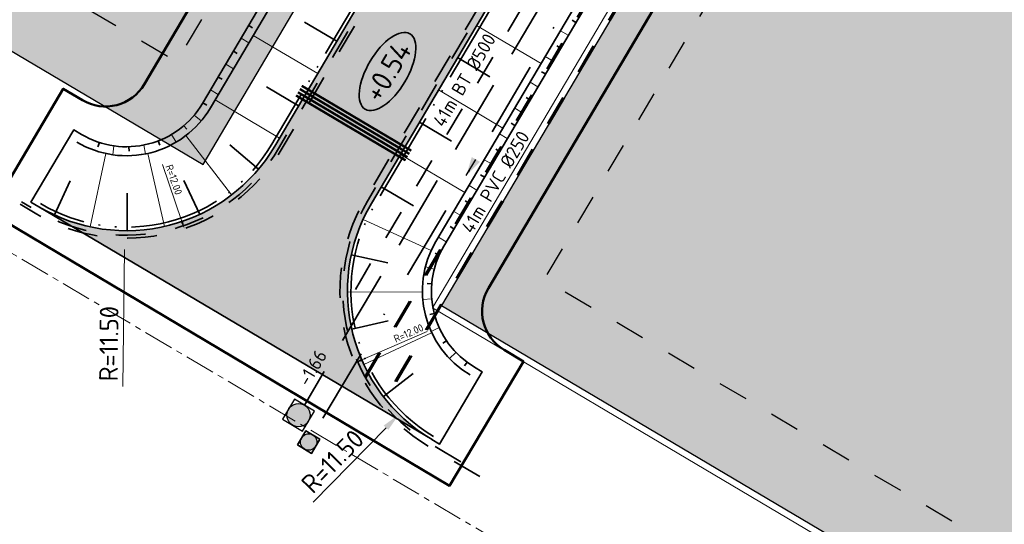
# Model space of a CAD drawing. Header units: metres. Extents: x 90704 to 91821, y 464826 to 465227.
# Tile 3 of 27: x 90793 to 90859, y 464878 to 464912. Entities that reach past the tile are written whole.
import ezdxf
from ezdxf import colors
from ezdxf.entities.mleader import LeaderData, LeaderLine
from ezdxf.enums import TextEntityAlignment as Align
from ezdxf.math import Vec2, Vec3

# ---------------------------------------------------------------- set-up
doc = ezdxf.new("R2010")
doc.units = ezdxf.units.M
for name, pattern in [('AM-AS', [16, 10, -2, 2, -2]), ('NLCS-HIDDEN', [4, 2, -2]), ('RI-DRAIN_PP80', [9, 6, -1, 0, -1, 0, -1]), ('RI-HWA', [7.4, 5, -2.4]), ('RI-VWA', [11, 5, -3, 0, -3]), ('XX-HIDDEN', [4, 2, -2])]:
    doc.linetypes.add(name, pattern=pattern)
for name, color, linetype, lineweight in [('B-WE-GW-BERM-G', 251, 'Continuous', 18), ('N-WE-GW-BERM-G', 90, 'Continuous', 35), ('N-WE-GW-TALUDARCERING-S', 90, 'Continuous', 25), ('N-WE-GW-TALUDARCERING_KORT-G', 90, 'Continuous', 35), ('N-WE-GW-TALUDARCERING_LANG-G', 90, 'Continuous', 18), ('N-WE-KG-WERKGRENS-G', 10, 'XX-WERKGRENS_CIRCEL', 50), ('N-WE-OG-TERREIN_UITGEEFBAAR-A', 7, 'Continuous', 25), ('N-WE-OG-TERREIN_UITGEEFBAAR-G', 7, 'Continuous', 25), ('N-WE-RI-HWA_RIOOLPUT_INSPECTIEPUT-S', 150, 'Continuous', 25), ('N-WE-RI-HWA_STROOMRICHTING-S', 150, 'Continuous', 25), ('N-WE-RI-HWA_TRANSPORTLEIDING-G', 150, 'RI-HWA', 35), ('N-WE-RI-VWA_RIOOLPUT_INSPECTIEPUT-S', 20, 'Continuous', 25), ('N-WE-RI-VWA_STROOMRICHTING-S', 20, 'Continuous', 25), ('N-WE-RI-VWA_TRANSPORTLEIDING-G', 20, 'RI-VWA', 35), ('N-WE-VH-HOOGTELABEL-S', 7, 'Continuous', 25), ('N-WE-VH-M-500', 7, 'Continuous', 18), ('N-WE-VH-VERHARDING_FUNDERING-G', 7, 'Continuous', 35), ('N-WE-VH-VERHARDING_FUNDERING_GRANULAAT-A', 252, 'Continuous', 18), ('T-WE-RI-T25', 7, 'Continuous', 25), ('X-XX-AL-REFERENTIE-G', 7, 'Continuous', 18)]:
    doc.layers.add(name, color=color, linetype=linetype, lineweight=lineweight)
doc.layers.add('N-WE-AM-AS_WEG-G', color=21, linetype='AM-AS', lineweight=18, plot=False)
for name, color, linetype, lineweight, true_color in [('N-WE-KL-ET_LS_OV_MANTELBUIS-G', 190, 'Continuous', 35, 0x7f00ff), ('N-WE-RI-DRAINAGE_DRAIN_PP_80-G', 7, 'RI-DRAIN_PP80', 35, 0xff9124), ('N-WE-VH-M-200', 7, 'Continuous', 18, 0x7dbf7d), ('N-WE-VH-VERHARDING-G', 7, 'XX-HIDDEN', 35, 0x7dbf7d)]:
    doc.layers.add(name, color=color, linetype=linetype, lineweight=lineweight, true_color=true_color)
doc.styles.add('NLCS-ISO', font='NLCS-ISO.ttf')
doc.styles.add('NLCS-ISO-M200-T25', font='NLCS-ISO.ttf', dxfattribs={"height": 0.5})
doc.styles.add('NLCS-ISO-M500-T25', font='NLCS-ISO.ttf', dxfattribs={"height": 1.25})
doc.linetypes.add('XX-WERKGRENS_CIRCEL', pattern='A,10,-2.5,[69,NLCS.SHX,S=1,R=0,X=0,Y=0],-2.5', length=15)
doc.dimstyles.new('NLCS-M200-T25-PIJL_L2_H1', dxfattribs={"dimscale": 0.2, "dimtxt": 2.5, "dimasz": 2.5, "dimexe": 2, "dimexo": 2, "dimgap": 0.7, "dimtad": 1, "dimzin": 0, "dimdsep": 46, "dimtxsty": 'NLCS-ISO-M200-T25', "dimcen": 0, "dimdle": 2, "dimclrd": 256, "dimclre": 256, "dimclrt": 256, "dimadec": 1, "dimazin": 0, "dimtfac": 1, "dimtdec": 3, "dimtofl": 0, "dimtmove": 0, "dimatfit": 3, "dimfxl": 2, "dimfxlon": 1, "dimtfillclr": 256, "dimtolj": 1, "dimtzin": 0, "dimlwd": -1, "dimlwe": -1, "dimarcsym": 0})
doc.dimstyles.new('NLCS-M500-T25-PIJL_L2_H1', dxfattribs={"dimscale": 0.5, "dimtxt": 2.5, "dimasz": 2.5, "dimexe": 2, "dimexo": 2, "dimgap": 0.7, "dimtad": 1, "dimzin": 0, "dimdsep": 46, "dimtxsty": 'NLCS-ISO-M500-T25', "dimcen": 0, "dimdle": 2, "dimclrd": 256, "dimclre": 256, "dimclrt": 256, "dimadec": 1, "dimazin": 0, "dimtfac": 1, "dimtdec": 3, "dimtofl": 0, "dimtmove": 0, "dimatfit": 3, "dimfxl": 2, "dimfxlon": 1, "dimtfillclr": 256, "dimtolj": 1, "dimtzin": 0, "dimlwd": -1, "dimlwe": -1, "dimarcsym": 0})

# ---------------------------------------------------------------- blocks, each defined once
blk = doc.blocks.new('51005749-X003-ONT westelijke ringbaan')
at = {"layer": 'N-WE-AM-AS_WEG-G', "ltscale": 0.2, "flags": 128}
blk.add_lwpolyline([(91107.75588571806, 465160.1571630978), (90910.30589321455, 464826.3859776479), (90724.12015685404, 464936.5520221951), (90886.31331013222, 465210.6659161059), (90939.59515882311, 465198.5128794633)], dxfattribs=at)
blk = doc.blocks.new('N-SRI-PUT_HWA-SO')
h = blk.add_hatch(color=256)
h.dxf.hatch_style = 1
h.paths.add_polyline_path([(-1.999999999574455, 0, 1), (1.999999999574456, 0, 1)])
at = {"lineweight": -3, "flags": 128}
blk.add_lwpolyline([(-1.999999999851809, -2.00000000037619), (2.000000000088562, -2.000000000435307), (2.000000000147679, 1.99999999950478), (-2.00000000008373, 1.999999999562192)], close=True, dxfattribs=at)
at = {"lineweight": -3}
blk.add_circle((0, 0), 1.999999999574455, dxfattribs=at)
blk = doc.blocks.new('N-SRI-PUT_VWA-SO')
h = blk.add_hatch(color=256)
edge = h.paths.add_edge_path()
edge.add_arc((0, 0), 1.999999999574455, 0, 360)
at = {"flags": 128}
blk.add_lwpolyline([(-2.00008364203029, 2.000083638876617), (1.99991635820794, 2.000083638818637), (1.999916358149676, -1.99991636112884), (-2.000083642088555, -1.999916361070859)], close=True, dxfattribs=at)
at = {"lineweight": -3, "flags": 128}
blk.add_lwpolyline([(2.000083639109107, -1.99991635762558), (1.99991635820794, 2.000083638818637), (-2.000083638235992, 1.999916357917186), (-1.999916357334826, -2.000083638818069)], close=True, dxfattribs=at)
at = {"lineweight": -3}
blk.add_circle((0, 0), 1.999999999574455, dxfattribs=at)
blk = doc.blocks.new('*D53')
at = {"layer": 'Defpoints', "color": 0, "transparency": 16777216}
for p in [(90826.66863851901, 464893.4041592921), (90815.66233158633, 464888.6228197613)]:
    blk.add_point(p, dxfattribs=at)
at = {"layer": 'N-WE-VH-M-200', "transparency": 16777216}
blk.add_line((90820.49060756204, 464890.7203104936), (90816.12092770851, 464888.8220422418), dxfattribs=at)
blk.add_solid([(90816.08772396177, 464888.8984749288), (90816.15413145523, 464888.7456095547), (90815.66233158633, 464888.6228197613)], dxfattribs=at)
at = {"layer": 'N-WE-VH-M-200', "transparency": 16777216, "insert": (90819.24375525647, 464890.6038659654), "char_height": 0.5, "attachment_point": 5, "rotation": 23.481001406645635, "style": 'NLCS-ISO-M200-T25'}
blk.add_mtext('\\A1;R=12.00', dxfattribs=at)
blk = doc.blocks.new('*D54')
at = {"layer": 'Defpoints', "color": 0, "transparency": 16777216}
for p in [(90800.419539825, 464908.9358951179), (90804.27893974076, 464897.573455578)]:
    blk.add_point(p, dxfattribs=at)
at = {"layer": 'N-WE-VH-M-200', "transparency": 16777216}
blk.add_line((90802.82852657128, 464901.8436095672), (90804.11813141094, 464898.0468905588), dxfattribs=at)
blk.add_solid([(90804.19703724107, 464898.0736919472), (90804.03922558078, 464898.0200891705), (90804.27893974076, 464897.573455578)], dxfattribs=at)
at = {"layer": 'N-WE-VH-M-200', "transparency": 16777216, "insert": (90803.58052968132, 464900.8422648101), "char_height": 0.5, "attachment_point": 5, "rotation": 288.7607218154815, "style": 'NLCS-ISO-M200-T25'}
blk.add_mtext('\\A1;R=12.00', dxfattribs=at)
blk = doc.blocks.new('*U91')
at = {"color": 0}
blk.add_line((-0.6419645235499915, -1.084196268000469), (0.6419645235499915, 1.084196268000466), dxfattribs=at)
blk.add_solid([(-0.6419645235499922, -1.084196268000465), (1.18406265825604, 0.7632140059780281), (0.09986638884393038, 1.405178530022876)], dxfattribs=at)
at = {"color": 0, "style": 'NLCS-ISO'}
for tag, rotation, p in [('BOB_RECHTS', 59.36975864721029, (18.57361785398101, 28.17342481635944)), ('RIOOLINFO', 59.36975864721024, (3.25852290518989, -1.929407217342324)), ('BOB_LINKS', 59.36975864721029, (-15.7721520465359, -29.83220350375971))]:
    blk.add_attdef(tag, text='', height=1.8, rotation=rotation, dxfattribs=at).set_placement(p, align=Align.MIDDLE_CENTER)
blk = doc.blocks.new('SAL-HOOGTELABEL_AANLEG-SO')
at = {"linetype": 'Continuous', "lineweight": 35}
blk.add_ellipse((0, 0), major_axis=(-7.319468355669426, 0), ratio=0.4599531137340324, dxfattribs=at)
at = {"style": 'NLCS-ISO'}
blk.add_attdef('HOOGTE', text='', height=3.5, dxfattribs=at).set_placement((0, 0), align=Align.MIDDLE_CENTER)
blk = doc.blocks.new('*U98')
at = {"layer": 'N-WE-GW-TALUDARCERING_KORT-G'}
for p, q in [((90564.33229277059, 465061.7471552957), (90566.4838640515, 465060.4740720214)), ((90561.78612622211, 465057.4440127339), (90563.93769750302, 465056.1709294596)), ((90559.23995967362, 465053.140870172), (90561.39153095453, 465051.8677868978)), ((90557.23686384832, 465048.5907577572), (90559.68104231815, 465048.0654087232)), ((90557.26500850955, 465043.6301271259), (90559.70306857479, 465044.1831760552)), ((90559.38001796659, 465039.1428803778), (90561.35829336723, 465040.6714177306))]:
    blk.add_line(p, q, dxfattribs=at)
at = {"layer": 'N-WE-GW-TALUDARCERING_LANG-G'}
for p, q in [((90565.60537604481, 465063.8987265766), (90569.90851860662, 465061.3525600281)), ((90563.05920949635, 465059.5955840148), (90567.36235205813, 465057.0494174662)), ((90560.51304294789, 465055.292441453), (90564.81618550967, 465052.7462749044)), ((90558.02271167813, 465050.9588514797), (90562.56939564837, 465048.8785474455)), ((90556.98026989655, 465046.1089067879), (90561.98018942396, 465046.1372743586)), ((90558.07767614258, 465041.2711027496), (90562.60046251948, 465043.4028633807))]:
    blk.add_line(p, q, dxfattribs=at)
blk = doc.blocks.new('*U99')
at = {"layer": 'N-WE-GW-TALUDARCERING_KORT-G'}
for p, q in [((90850.8483898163, 464945.6682814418), (90850.81644655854, 464945.9665759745)), ((90849.77215126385, 464944.0362395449), (90849.51396271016, 464944.1890095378)), ((90848.75368464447, 464942.3149825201), (90848.49549609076, 464942.467752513)), ((90847.73521802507, 464940.5937254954), (90847.47702947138, 464940.7464954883)), ((90846.71675140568, 464938.8724684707), (90846.45856285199, 464939.0252384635)), ((90845.6982847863, 464937.1512114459), (90845.4400962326, 464937.3039814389)), ((90844.6798181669, 464935.4299544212), (90844.4216296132, 464935.5827244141)), ((90843.6613515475, 464933.7086973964), (90843.40316299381, 464933.8614673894)), ((90842.64288492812, 464931.9874403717), (90842.38469637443, 464932.1402103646)), ((90841.62441830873, 464930.266183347), (90841.36622975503, 464930.4189533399)), ((90840.60595168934, 464928.5449263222), (90840.34776313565, 464928.6976963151)), ((90839.58748506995, 464926.8236692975), (90839.32929651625, 464926.9764392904)), ((90838.56901845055, 464925.1024122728), (90838.31082989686, 464925.2551822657)), ((90837.55055183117, 464923.381155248), (90837.29236327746, 464923.533925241)), ((90836.53208521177, 464921.6598982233), (90836.27389665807, 464921.8126682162)), ((90835.51361859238, 464919.9386411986), (90835.25543003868, 464920.0914111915)), ((90834.49515197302, 464918.2173841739), (90834.23696341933, 464918.3701541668)), ((90833.47668535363, 464916.4961271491), (90833.21849679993, 464916.648897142)), ((90832.45821873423, 464914.7748701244), (90832.20003018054, 464914.9276401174)), ((90831.43975211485, 464913.0536130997), (90831.18156356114, 464913.2063830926)), ((90830.42128549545, 464911.3323560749), (90830.16309694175, 464911.4851260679)), ((90829.40281887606, 464909.6110990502), (90829.14463032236, 464909.7638690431)), ((90828.38435225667, 464907.8898420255), (90828.12616370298, 464908.0426120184)), ((90827.36588563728, 464906.1685850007), (90827.10769708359, 464906.3213549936)), ((90826.3474190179, 464904.447327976), (90826.08923046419, 464904.6000979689)), ((90825.3289523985, 464902.7260709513), (90825.0707638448, 464902.8788409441)), ((90824.3104857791, 464901.0048139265), (90824.0522972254, 464901.1575839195)), ((90823.29201915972, 464899.2835569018), (90823.03383060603, 464899.4363268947)), ((90822.27355254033, 464897.5622998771), (90822.01536398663, 464897.71506987)), ((90821.28747501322, 464895.8234731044), (90821.0138565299, 464895.946489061)), ((90820.78920914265, 464893.8964094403), (90820.49025510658, 464893.9214391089)), ((90820.96010091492, 464891.9133211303), (90820.669836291, 464891.8375158)), ((90821.78070056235, 464890.0999101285), (90821.53216134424, 464889.9318974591)), ((90823.15761287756, 464888.6625668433), (90822.97908615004, 464888.4214689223))]:
    blk.add_line(p, q, dxfattribs=at)
at = {"layer": 'N-WE-GW-TALUDARCERING_LANG-G'}
for p, q in [((90850.28138457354, 464944.8968680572), (90849.76500746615, 464945.202408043)), ((90849.26291795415, 464943.1756110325), (90848.74654084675, 464943.4811510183)), ((90848.24445133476, 464941.4543540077), (90847.72807422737, 464941.7598939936)), ((90847.22598471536, 464939.733096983), (90846.70960760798, 464940.0386369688)), ((90846.20751809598, 464938.0118399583), (90845.69114098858, 464938.3173799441)), ((90845.18905147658, 464936.2905829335), (90844.6726743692, 464936.5961229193)), ((90844.17058485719, 464934.5693259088), (90843.6542077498, 464934.8748658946)), ((90843.15211823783, 464932.8480688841), (90842.63574113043, 464933.1536088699)), ((90842.13365161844, 464931.1268118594), (90841.61727451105, 464931.4323518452)), ((90841.11518499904, 464929.4055548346), (90840.59880789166, 464929.7110948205)), ((90840.09671837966, 464927.6842978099), (90839.58034127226, 464927.9898377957)), ((90839.07825176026, 464925.9630407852), (90838.56187465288, 464926.268580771)), ((90838.05978514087, 464924.2417837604), (90837.54340803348, 464924.5473237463)), ((90837.04131852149, 464922.5205267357), (90836.52494141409, 464922.8260667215)), ((90836.02285190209, 464920.799269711), (90835.5064747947, 464921.1048096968)), ((90835.00438528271, 464919.0780126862), (90834.4880081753, 464919.3835526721)), ((90833.98591866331, 464917.3567556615), (90833.46954155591, 464917.6622956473)), ((90832.96745204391, 464915.6354986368), (90832.45107493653, 464915.9410386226)), ((90831.94898542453, 464913.914241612), (90831.43260831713, 464914.2197815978)), ((90830.93051880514, 464912.1929845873), (90830.41414169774, 464912.4985245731)), ((90829.91205218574, 464910.4717275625), (90829.39567507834, 464910.7772675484)), ((90828.89358556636, 464908.7504705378), (90828.37720845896, 464909.0560105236)), ((90827.87511894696, 464907.0292135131), (90827.35874183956, 464907.3347534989)), ((90826.85665232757, 464905.3079564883), (90826.34027522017, 464905.6134964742)), ((90825.83818570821, 464903.5866994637), (90825.32180860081, 464903.8922394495)), ((90824.81971908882, 464901.8654424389), (90824.30334198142, 464902.1709824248)), ((90823.80125246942, 464900.1441854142), (90823.28487536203, 464900.4497254)), ((90822.78278585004, 464898.4229283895), (90822.26640874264, 464898.7284683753)), ((90821.76431923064, 464896.7016713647), (90821.24794212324, 464897.0072113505)), ((90820.9564907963, 464894.8811049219), (90820.37559441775, 464895.0313027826)), ((90820.79042412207, 464892.8976067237), (90820.19263960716, 464892.8460929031)), ((90821.29337680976, 464890.9717609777), (90820.74674002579, 464890.7243984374)), ((90822.40810612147, 464889.3227546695), (90821.97483164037, 464888.9076965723))]:
    blk.add_line(p, q, dxfattribs=at)
blk = doc.blocks.new('*U112')
at = {"color": 0, "style": 'NLCS-ISO'}
for tag, p in [('BOB_LINKS', (-36.39936892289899, 3.427863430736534)), ('RIOOLINFO', (6.953285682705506, 3.70345969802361)), ('BOB_RECHTS', (36.89793536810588, 3.427863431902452))]:
    blk.add_attdef(tag, text='', height=1.8, dxfattribs=at).set_placement(p, align=Align.MIDDLE_CENTER)
blk = doc.blocks.new('*D124')
at = {"layer": 'Defpoints', "color": 0, "transparency": 16777216}
for p in [(90800.41953982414, 464908.9358951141), (90800.29352197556, 464897.4365855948)]:
    blk.add_point(p, dxfattribs=at)
at = {"layer": 'N-WE-VH-M-500', "transparency": 16777216}
blk.add_line((90800.17963249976, 464887.0440074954), (90800.27982438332, 464896.1866606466), dxfattribs=at)
blk.add_solid([(90800.07150355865, 464896.1889435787), (90800.48814520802, 464896.1843777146), (90800.29352197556, 464897.4365855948)], dxfattribs=at)
at = {"layer": 'N-WE-VH-M-500', "transparency": 16777216, "insert": (90799.23592155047, 464889.9045204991), "char_height": 1.25, "attachment_point": 5, "rotation": 89.37213605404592, "style": 'NLCS-ISO-M500-T25'}
blk.add_mtext('\\A1;R=11.50', dxfattribs=at)
blk = doc.blocks.new('*D125')
at = {"layer": 'Defpoints', "color": 0, "transparency": 16777216}
for p in [(90826.66863851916, 464893.4041592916), (90818.61748011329, 464885.1926522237)]:
    blk.add_point(p, dxfattribs=at)
at = {"layer": 'N-WE-VH-M-500', "transparency": 16777216}
blk.add_line((90812.87665411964, 464879.3374906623), (90817.74235419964, 464884.3000971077), dxfattribs=at)
blk.add_solid([(90817.5935950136, 464884.4459514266), (90817.89111338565, 464884.1542427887), (90818.61748011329, 464885.1926522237)], dxfattribs=at)
at = {"layer": 'N-WE-VH-M-500', "transparency": 16777216, "insert": (90814.1757482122, 464882.0551145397), "char_height": 1.25, "attachment_point": 5, "rotation": 45.564913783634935, "style": 'NLCS-ISO-M500-T25'}
blk.add_mtext('\\A1;R=11.50', dxfattribs=at)
blk = doc.blocks.new('*U128')
at = {"layer": 'N-WE-GW-TALUDARCERING_KORT-G'}
for p, q in [((90814.45469193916, 464910.0730007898), (90812.30312065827, 464911.3460840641)), ((90811.9085253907, 464905.769858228), (90809.75695410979, 464907.0429415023)), ((90809.23543017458, 464901.5514467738), (90807.31893227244, 464903.1567616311)), ((90795.61695808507, 464898.4867224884), (90796.66099759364, 464900.7582817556)), ((90805.30478666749, 464898.5251140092), (90804.24277648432, 464900.7883272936)), ((90800.46511237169, 464897.435985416), (90800.45520529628, 464899.9359657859))]:
    blk.add_line(p, q, dxfattribs=at)
at = {"layer": 'N-WE-GW-TALUDARCERING_LANG-G'}
for p, q in [((90813.18160866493, 464907.9214295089), (90808.87846610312, 464910.4675960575)), ((90810.63544211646, 464903.6182869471), (90806.33229955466, 464906.1644534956)), ((90807.43523384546, 464899.8238131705), (90804.3849320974, 464903.7855879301)), ((90797.98370399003, 464897.6968247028), (90799.04276304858, 464902.583377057)), ((90802.94437550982, 464897.716483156), (90801.84662086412, 464902.5944883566))]:
    blk.add_line(p, q, dxfattribs=at)
blk = doc.blocks.new('*U129')
at = {"layer": 'N-WE-GW-TALUDARCERING_KORT-G'}
for p, q in [((90808.57345266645, 464911.1303506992), (90808.83164122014, 464910.9775807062)), ((90807.55498604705, 464909.4090936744), (90807.81317460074, 464909.2563236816)), ((90806.53651942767, 464907.6878366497), (90806.79470798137, 464907.5350666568)), ((90805.51805280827, 464905.966579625), (90805.77624136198, 464905.8138096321)), ((90804.2404411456, 464904.4402624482), (90804.4347242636, 464904.2116709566)), ((90798.60562454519, 464903.3216532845), (90798.51339156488, 464903.0361833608)), ((90800.57574210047, 464903.0379632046), (90800.58368458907, 464902.7380683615)), ((90802.52808174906, 464903.4255366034), (90802.63529574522, 464903.1453488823))]:
    blk.add_line(p, q, dxfattribs=at)
at = {"layer": 'N-WE-GW-TALUDARCERING_LANG-G'}
for p, q in [((90808.06421935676, 464910.2697221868), (90808.58059646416, 464909.964182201)), ((90807.04575273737, 464908.5484651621), (90807.56212984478, 464908.2429251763)), ((90806.02728611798, 464906.8272081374), (90806.54366322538, 464906.5216681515)), ((90804.94401880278, 464905.1491960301), (90805.40413530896, 464904.7641079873)), ((90803.42736153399, 464903.8601677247), (90803.73324170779, 464903.3439920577)), ((90799.57863369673, 464903.0961282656), (90799.49311781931, 464902.5022536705)), ((90801.56837395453, 464903.1488250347), (90801.685204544, 464902.5603094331))]:
    blk.add_line(p, q, dxfattribs=at)

msp = doc.modelspace()

# ---------------------------------------------------------------- hatches: boundary and pattern name
at = {"layer": 'N-WE-OG-TERREIN_UITGEEFBAAR-A', "true_color": 0xfbd0d2}
h = msp.add_hatch(color=254, dxfattribs=at)
h.dxf.hatch_style = 1
h.paths.add_polyline_path([(90930.93901914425, 465015.0646327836), (90880.63041486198, 464930.0424285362), (90853.27707336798, 464946.2286253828), (90821.45073463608, 464892.4405992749), (90909.25641359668, 464840.4859954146), (90991.42532291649, 464979.2520607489)])
h = msp.add_hatch(color=254, dxfattribs=at)
h.dxf.hatch_style = 1
h.paths.add_polyline_path([(90837.35874137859, 464955.6478996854), (90817.10727287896, 464967.6311990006), (90821.4346683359, 464974.9477666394), (90773.1568993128, 465003.5150782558), (90737.001306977, 464942.4054739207), (90805.52864746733, 464901.8611664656), (90805.53286693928, 464901.8586699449)])
at = {"layer": 'N-WE-VH-VERHARDING_FUNDERING_GRANULAAT-A'}
h = msp.add_hatch(dxfattribs=at)
h.set_pattern_fill('AVH-FUNDERING_GRANULAAT', color=256, scale=0.5, pattern_type=2)
h.set_pattern_definition([(59.37151460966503, (90932.63078791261, 465024.2321571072), (-4.30244421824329, 2.547346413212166), [0, -5]), (59.37151460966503, (90934.16211685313, 465023.3836103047), (-4.30244421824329, 2.547346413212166), [0, -5]), (59.37151460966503, (90931.91521736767, 465024.8882506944), (-4.30244421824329, 2.547346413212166), [0, -5]), (37.57011460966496, (90931.92435494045, 465021.8613023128), (11.94448376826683, 10.35998764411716), [0.538515, -26.38731]), (276.241414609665, (90932.3511873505, 465022.1896528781), (-0.9628499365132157, 18.00202544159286), [0.25, -24.75]), (189.9728146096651, (90932.37836682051, 465021.941134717), (38.55139422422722, 6.228146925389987), [0.460975, -45.636745]), (265.936614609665, (90932.05403581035, 465020.2156465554), (1.755105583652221, -6.849790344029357), [0.111805, -11.068535]), (25.68141460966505, (90932.04611332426, 465020.1041242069), (9.397141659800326, 6.057536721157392), [0.18028, -17.84748]), (167.806414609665, (90932.20858260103, 465020.1822506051), (-11.15223265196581, 0.7922565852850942), [0.158115, -15.653275]), (284.371514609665, (90934.11458193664, 465022.7144762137), (4.302445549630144, -2.547347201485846), [0.21213, -6.858935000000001]), (59.37151460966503, (90934.16723487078, 465022.5089824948), (-1.755097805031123, 6.849790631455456), [0.3, -4.7]), (194.371514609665, (90934.32007565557, 465022.7671291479), (-2.547347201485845, -4.302445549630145), [0.21213, -6.858935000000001]), (310.936614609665, (90931.05533606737, 465023.828484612), (-6.057547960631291, 9.397131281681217), [0.158115, -15.653275]), (59.37151460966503, (90931.15893592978, 465023.7090397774), (-1.755097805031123, 6.849790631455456), [0.25, -4.75]), (202.501614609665, (90931.28630325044, 465023.9241619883), (-16.24692799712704, -7.81263916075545), [0.25, -24.75]), (273.061614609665, (90929.66221802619, 465021.5736626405), (0.7922417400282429, 11.15223634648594), [0.18028, -17.84748]), (40.936614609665, (90929.67184651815, 465021.3936423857), (-9.397131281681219, -6.057547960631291), [0.31623, -15.49516]), (186.241414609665, (90929.91073618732, 465021.6008421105), (18.00202544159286, 0.9628499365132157), [0.25, -24.75]), (59.37151460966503, (90930.57304625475, 465022.7194776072), (-4.30244421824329, 2.547346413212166), [0, -5]), (59.37151460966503, (90931.00389821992, 465020.8955076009), (-4.30244421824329, 2.547346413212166), [0, -5]), (59.37151460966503, (90933.30905957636, 465021.1576738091), (-4.30244421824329, 2.547346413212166), [0, -5]), (59.37151460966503, (90932.66308540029, 465023.1090111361), (-4.30244421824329, 2.547346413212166), [0, -5]), (59.37151460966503, (90931.19293942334, 465022.294351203), (-4.30244421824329, 2.547346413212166), [0, -5]), (59.37151460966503, (90930.5034498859, 465021.4242338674), (-4.30244421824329, 2.547346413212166), [0, -5]), (59.37151460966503, (90930.99085771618, 465021.6586130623), (-4.30244421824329, 2.547346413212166), [0, -5]), (59.37151460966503, (90931.92155047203, 465020.8751521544), (-4.30244421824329, 2.547346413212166), [0, -5]), (59.37151460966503, (90931.13808956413, 465019.9444593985), (-4.30244421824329, 2.547346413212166), [0, -5]), (59.37151460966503, (90930.17400085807, 465020.5733735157), (-4.30244421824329, 2.547346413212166), [0, -5]), (59.37151460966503, (90929.15104273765, 465021.0047164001), (-4.30244421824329, 2.547346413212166), [0, -5]), (59.37151460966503, (90929.76862235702, 465022.4403679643), (-4.30244421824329, 2.547346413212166), [0, -5]), (59.37151460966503, (90930.15694079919, 465023.4887995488), (-4.30244421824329, 2.547346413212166), [0, -5]), (59.37151460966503, (90931.22060981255, 465024.8927611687), (-4.30244421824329, 2.547346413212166), [0, -5]), (59.37151460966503, (90931.94300438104, 465023.0704971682), (-4.30244421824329, 2.547346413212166), [0, -5]), (59.37151460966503, (90930.91382978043, 465023.0987751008), (-4.30244421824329, 2.547346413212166), [0, -5]), (59.37151460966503, (90933.18279071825, 465022.2202443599), (-4.30244421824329, 2.547346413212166), [0, -5]), (59.37151460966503, (90932.6337090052, 465020.8021437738), (-4.30244421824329, 2.547346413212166), [0, -5]), (59.37151460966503, (90934.34445065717, 465021.5324608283), (-4.30244421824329, 2.547346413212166), [0, -5]), (59.37151460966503, (90933.24567968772, 465020.2654950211), (-4.30244421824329, 2.547346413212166), [0, -5]), (59.37151460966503, (90932.55960216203, 465018.8122924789), (-4.30244421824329, 2.547346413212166), [0, -5]), (59.37151460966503, (90933.08040594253, 465019.2012184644), (-4.30244421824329, 2.547346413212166), [0, -5]), (59.37151460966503, (90932.50353721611, 465019.6008714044), (-4.30244421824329, 2.547346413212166), [0, -5]), (59.37151460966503, (90934.89865038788, 465022.0759336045), (-4.30244421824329, 2.547346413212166), [0, -5]), (59.37151460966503, (90933.440329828, 465023.6366389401), (-4.30244421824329, 2.547346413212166), [0, -5]), (59.37151460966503, (90932.02222924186, 465024.1857206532), (-4.30244421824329, 2.547346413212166), [0, -5]), (59.37151460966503, (90933.94820972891, 465020.3725068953), (-4.30244421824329, 2.547346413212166), [0, -5])])
edge = h.paths.add_edge_path()
edge.add_arc((90800.41953982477, 464908.9358951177), 11.5000000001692, 239.3869639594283, 329.3872256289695)
edge.add_line((90810.31676771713, 464903.0797120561), (90835.53040013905, 464945.6919500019))
edge.add_arc((90825.6331693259, 464951.5481323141), 11.50000213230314, 329.3872362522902, 419.3860793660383)
edge.add_line((90831.48955147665, 464961.4452448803), (90821.14753598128, 464967.5647137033))
edge.add_arc((90826.49471293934, 464976.6011786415), 10.50000000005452, 149.3872028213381, 239.3857850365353, ccw=False)
edge.add_line((90817.45811568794, 464981.9481319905), (90850.96894935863, 465038.5829832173))
edge.add_arc((90842.79298041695, 465043.420702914), 9.499999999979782, 329.3872028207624, 419.3872028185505)
edge.add_line((90847.63070011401, 465051.5966718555), (90866.56452292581, 465040.3935315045))
edge.add_arc((90863.76373783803, 465035.6600758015), 5.499999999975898, 59.38720281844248, 149.3872028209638)
edge.add_line((90859.03028213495, 465038.4608608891), (90825.51939806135, 464981.8259244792))
edge.add_arc((90831.97411038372, 464978.006672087), 7.499999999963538, 149.3872028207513, 239.3857850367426)
edge.add_line((90828.15469827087, 464971.552054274), (90871.01347381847, 464946.1913492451))
edge.add_arc((90874.83288593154, 464952.645967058), 7.499999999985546, 239.3857850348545, 329.3872028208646)
edge.add_line((90881.28759825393, 464948.8267146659), (90914.79282797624, 465005.4520949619))
edge.add_arc((90910.08863840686, 465008.2599688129), 5.478462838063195, 329.1675337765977, 419.5854053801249)
edge.add_line((90912.86212912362, 465012.9845115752), (90916.28720102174, 465010.9566282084))
edge.add_arc((90920.61768992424, 465018.2707833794), 8.49999999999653, 239.3715146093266, 329.3715146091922)
edge.add_line((90927.93184509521, 465013.9402944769), (90885.27516194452, 464941.8197351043))
edge.add_arc((90876.23850775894, 464947.1666613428), 10.50003519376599, 239.38629213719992, 329.3874883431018, ccw=False)
edge.add_line((90870.89139285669, 464938.1301187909), (90857.73841410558, 464945.9130755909))
edge.add_arc((90851.88201990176, 464936.0159721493), 11.50000041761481, 59.38600453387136, 149.3872235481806)
edge.add_line((90841.98479186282, 464941.8721557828), (90816.77141062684, 464899.2603423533))
edge.add_arc((90826.66863851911, 464893.4041592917), 11.50000000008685, 149.387225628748, 239.3869639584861)
edge.add_line((90820.81241025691, 464883.5069581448), (90794.56331156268, 464899.0386939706))

# ---------------------------------------------------------------- linework, layer by layer
at = {"layer": 'B-WE-GW-BERM-G', "flags": 128}
for points in [[(90925.60433280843, 465006.048942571), (90880.63041486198, 464930.0424285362), (90853.27707336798, 464946.2286253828), (90821.45073463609, 464892.4405992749), (90863.57736688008, 464867.5142788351)], [(90924.4727202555, 465005.0201705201), (90880.47229818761, 464930.6588773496), (90853.11895324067, 464946.8450762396), (90820.83429689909, 464892.2824715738), (90863.34821175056, 464867.1269960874)]]:
    msp.add_lwpolyline(points, dxfattribs=at)
at = {"layer": 'N-WE-GW-BERM-G', "flags": 128}
for points in [[(90845.2348121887, 465047.5597158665, -0.4142135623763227), (90846.81440021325, 465041.3949042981), (90813.13514480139, 464984.5109575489, 0.4142861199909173), (90818.57925223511, 464963.2746508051), (90828.94327461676, 464957.1421675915, -0.4142076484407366), (90831.22725757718, 464948.2381165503), (90806.01362515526, 464905.6258786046, -0.4142149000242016), (90797.10949776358, 464903.341824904)], [(90844.92913061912, 465047.0434225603, -0.4142135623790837), (90846.29810690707, 465041.7005858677), (90812.61885149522, 464984.8166391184, 0.4142861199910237), (90818.27369857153, 464962.7582817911), (90828.63772095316, 464956.6257985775, -0.4142076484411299), (90830.71087972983, 464948.5436552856), (90805.49724804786, 464905.9314185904, -0.4142149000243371), (90797.41504010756, 464903.858200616)], [(90823.3503876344, 464887.8149544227, -0.4137823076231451), (90821.07455318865, 464896.7141758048), (90850.3616241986, 464946.2107186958, -0.07107037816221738), (90853.27707336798, 464946.2286253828)], [(90823.65668771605, 464888.3308810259, -0.41378230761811), (90821.59093029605, 464896.4086358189), (90850.72988454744, 464945.6548543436, -0.04429277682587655), (90852.44560960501, 464945.7070934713)]]:
    msp.add_lwpolyline(points, format="xyb", dxfattribs=at)
for points in [[(90797.41504010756, 464903.858200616), (90796.89866439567, 464904.1637429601), (90794.04031638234, 464899.3491905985), (90794.56331558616, 464899.0386915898)], [(90823.65668771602, 464888.3308810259), (90824.17216409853, 464888.023823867), (90821.31381608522, 464883.2092715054), (90820.79081688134, 464883.5197705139)]]:
    msp.add_lwpolyline(points, dxfattribs=at)
at = {"layer": 'N-WE-KG-WERKGRENS-G', "flags": 128}
msp.add_lwpolyline([(90846.67254405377, 465053.9136852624), (90842.18921436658, 465046.3413834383), (90843.82414316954, 465045.3733918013), (90809.17689612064, 464986.854516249, 0.4142861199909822), (90816.23667414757, 464959.3158216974), (90826.60069652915, 464953.1833384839, -0.414207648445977), (90827.26835745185, 464950.5805746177), (90801.59642657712, 464907.1937904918, -0.4142149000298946), (90797.48682931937, 464906.1396118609), (90796.19841153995, 464906.9019757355), (90791.29956076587, 464898.6504355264), (90821.98971644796, 464880.4300198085), (90826.91142193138, 464888.720056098), (90825.62008812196, 464889.4892732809, -0.4133525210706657), (90824.5734883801, 464893.5943551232), (90852.07985550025, 464940.081423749, -0.4142234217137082), (90854.68262823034, 464940.7490369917), (90882.03589641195, 464924.5628835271), (90938.55783773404, 465020.0857092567), (90932.09223836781, 465023.9114000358), (90926.64111182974, 465014.7044984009, -0.4142135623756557), (90917.0514049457, 465012.2473614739), (90846.67379785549, 465053.9158029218)], format="xyb", dxfattribs=at)
at = {"layer": 'N-WE-KL-ET_LS_OV_MANTELBUIS-G', "const_width": 0.16, "flags": 128}
for points in [[(90819.17635061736, 464902.3429371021), (90811.86100826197, 464906.671420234)], [(90819.3036589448, 464902.5580942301), (90811.98831658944, 464906.8865773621)], [(90819.43096727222, 464902.7732513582), (90812.11562491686, 464907.1017344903)], [(90819.04904228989, 464902.1277799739), (90811.73369993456, 464906.456263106)]]:
    msp.add_lwpolyline(points, dxfattribs=at)
at = {"layer": 'N-WE-OG-TERREIN_UITGEEFBAAR-G', "color": 11, "true_color": 0xf27172, "flags": 128}
for points in [[(90930.93901914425, 465015.0646327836), (90880.63041486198, 464930.0424285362), (90853.27707336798, 464946.2286253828), (90821.45073463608, 464892.4405992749), (90909.25641359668, 464840.4859954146), (90991.42532291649, 464979.2520607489)], [(90837.35874137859, 464955.6478996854), (90817.10727287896, 464967.6311990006), (90821.4346683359, 464974.9477666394), (90773.1568993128, 465003.5150782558), (90737.001306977, 464942.4054739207), (90805.52864746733, 464901.8611664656), (90805.53286693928, 464901.8586699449)]]:
    msp.add_lwpolyline(points, close=True, dxfattribs=at)
at = {"layer": 'N-WE-OG-TERREIN_UITGEEFBAAR-G', "linetype": 'NLCS-HIDDEN', "flags": 128}
for points in [[(90986.10386535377, 464980.0785072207), (90930.78102308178, 465012.8339105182), (90880.98178524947, 464928.672542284), (90857.07089691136, 464942.8216854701), (90828.30004282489, 464894.1975737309), (90907.50084189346, 464847.3344756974)], [(90817.01052308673, 464969.4319644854), (90773.89556764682, 464994.944294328), (90743.85055391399, 464944.1626922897), (90803.77573114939, 464908.7078680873), (90832.54642778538, 464957.3335111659), (90815.73757865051, 464967.2797266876)]]:
    msp.add_lwpolyline(points, close=True, dxfattribs=at)
at = {"layer": 'N-WE-RI-DRAINAGE_DRAIN_PP_80-G', "flags": 128}
for points in [[(90844.86849978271, 464961.9352605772), (90810.11452001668, 464903.199381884, -0.414214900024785), (90794.68298629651, 464899.2409387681, -0.414214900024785)], [(90820.91785448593, 464883.717637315, -0.4137823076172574), (90816.97365832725, 464899.1406725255), (90851.72760698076, 464957.8764986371)]]:
    msp.add_lwpolyline(points, format="xyb", dxfattribs=at)
at = {"layer": 'N-WE-RI-HWA_TRANSPORTLEIDING-G', "flags": 128}
msp.add_lwpolyline([(90855.06990802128, 464958.0976040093), (90812.2954522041, 464885.8041331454)], dxfattribs=at)
at = {"layer": 'N-WE-RI-VWA_TRANSPORTLEIDING-G', "flags": 128}
msp.add_lwpolyline([(90855.6365889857, 464956.1072876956), (90812.86521457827, 464883.8119937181)], dxfattribs=at)
at = {"layer": 'N-WE-VH-VERHARDING-G', "flags": 128}
for points in [[(90847.88531694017, 465052.0269860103, -0.4142135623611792), (90851.39926351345, 465038.3283663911), (90817.88842984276, 464981.6935151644, 0.4142063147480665), (90821.40216345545, 464967.9950215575), (90831.74418049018, 464961.8755518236, -0.4142076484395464), (90835.96071439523, 464945.437333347), (90810.74708197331, 464902.8250954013, -0.414214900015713), (90794.3086929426, 464898.6083808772), (90793.31086359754, 464899.1988019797)], [(90927.5016006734, 465014.1950291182), (90884.84480322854, 464942.074276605, -0.4142196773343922), (90871.14601830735, 464938.5604278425), (90857.99303919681, 464946.3433848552, 0.4142197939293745), (90841.55447760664, 464942.1267724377), (90816.34109637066, 464899.5149590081, 0.4142122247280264), (90820.55779163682, 464883.0766450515), (90824.25670916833, 464880.8879752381)], [(90830.78171499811, 464962.2126870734), (90831.64233035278, 464961.7034281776, -0.4142076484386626), (90835.78858869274, 464945.539180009), (90810.57495627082, 464902.9269420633, -0.4142149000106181), (90794.41054039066, 464898.7805061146), (90793.41271104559, 464899.3709272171)], [(90858.7518065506, 464945.6620096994), (90857.89118887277, 464946.1712613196, 0.4142197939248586), (90841.72660330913, 464942.0249257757), (90816.51322207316, 464899.4131123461, 0.4142122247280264), (90820.65963908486, 464883.2487702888), (90824.35855661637, 464881.0601004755)]]:
    msp.add_lwpolyline(points, format="xyb", dxfattribs=at)
for points in [[(90851.89241996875, 464947.815968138), (90816.33069615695, 464887.7149635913)], [(90852.0082175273, 464947.8152978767), (90816.38702430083, 464887.6137871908)], [(90853.98801220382, 464947.6265194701), (90817.50549226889, 464885.9693256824)], [(90854.09268355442, 464947.6070453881), (90817.57294662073, 464885.8869531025)], [(90847.27031829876, 464946.8774739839), (90814.92839824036, 464892.2180909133)]]:
    msp.add_lwpolyline(points, dxfattribs=at)
at = {"layer": 'N-WE-VH-VERHARDING_FUNDERING-G', "flags": 128}
msp.add_lwpolyline([(90794.56331156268, 464899.0386939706, 0.4142149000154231), (90810.31676771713, 464903.0797120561), (90835.53040013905, 464945.6919500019, 0.4142076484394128), (90831.48955147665, 464961.4452448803), (90821.14753598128, 464967.5647137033, -0.4142063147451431), (90817.45811568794, 464981.9481319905), (90850.96894935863, 465038.5829832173, 0.414213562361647), (90847.63070011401, 465051.5966718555), (90866.56452292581, 465040.3935315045, 0.4142135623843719), (90859.03028213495, 465038.4608608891), (90825.51939806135, 464981.8259244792, 0.414206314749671), (90828.15469827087, 464971.552054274), (90871.01347381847, 464946.1913492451, 0.4142208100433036), (90881.28759825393, 464948.8267146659), (90914.79282797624, 465005.4520949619, 0.4163513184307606), (90912.86212912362, 465012.9845115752), (90916.28720102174, 465010.9566282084, 0.4142135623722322), (90927.93184509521, 465013.9402944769), (90885.27516194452, 464941.8197351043, -0.4142196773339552), (90870.89139285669, 464938.1301187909), (90857.73841410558, 464945.9130755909, 0.4142197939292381), (90841.98479186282, 464941.8721557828), (90816.77141062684, 464899.2603423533, 0.4142122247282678), (90820.81241025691, 464883.5069581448)], format="xyb", close=True, dxfattribs=at)

# ---------------------------------------------------------------- block references
at = {"layer": 'N-WE-GW-TALUDARCERING-S'}
for name, p in [('*U128', (0, 0)), ('*U129', (0, 0)), ('*U98', (258.1852770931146, -152.7680540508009)), ('*U99', (0, 0))]:
    msp.add_blockref(name, p, dxfattribs=at)
at = {"layer": 'N-WE-RI-HWA_RIOOLPUT_INSPECTIEPUT-S', "xscale": 0.3875, "yscale": 0.3875, "zscale": 0.3875, "rotation": 329.3715146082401}
msp.add_blockref('N-SRI-PUT_HWA-SO', (90811.90061351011, 464885.1372542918), dxfattribs=at)
at = {"layer": 'N-WE-RI-HWA_STROOMRICHTING-S'}
ref = msp.add_blockref('*U112', (90822.79174439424, 464903.5440056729), dxfattribs=dict(at, xscale=0.5, yscale=0.5, zscale=0.5, rotation=59.3881308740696))
ref.add_attrib('RIOOLINFO', '41m BT %%c500', dxfattribs={"layer": '0', "color": 0, "height": 0.8999999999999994, "rotation": 59.3881308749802, "style": 'NLCS-ISO'}).set_placement((90822.9684530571, 464907.4790689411), align=Align.MIDDLE_CENTER)
ref.add_attrib('BOB_LINKS', '-1.66', dxfattribs={"layer": '0', "color": 0, "height": 0.8999999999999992, "rotation": 59.38813087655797, "style": 'NLCS-ISO'}).set_placement((90812.82360692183, 464888.2951619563), align=Align.MIDDLE_CENTER)
ref.add_attrib('BOB_RECHTS', '-1.66', dxfattribs={"layer": '0', "color": 0, "height": 0.8999999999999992, "rotation": 59.38813087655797, "style": 'NLCS-ISO'}).set_placement((90831.48582301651, 464919.8363317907), align=Align.MIDDLE_CENTER)
at = {"layer": 'N-WE-RI-VWA_RIOOLPUT_INSPECTIEPUT-S', "xscale": 0.275, "yscale": 0.275, "zscale": 0.275, "rotation": 59.38722562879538}
msp.add_blockref('N-SRI-PUT_VWA-SO', (90812.58081900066, 464883.3412292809), dxfattribs=at)
at = {"layer": 'N-WE-RI-VWA_STROOMRICHTING-S', "xscale": 0.5, "yscale": 0.5, "zscale": 0.5}
msp.add_blockref('*U91', (90823.41584282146, 464901.6504053), dxfattribs=at).add_auto_attribs({'RIOOLINFO': '41m PVC %%c250'})
at = {"layer": 'N-WE-VH-HOOGTELABEL-S', "xscale": 0.4, "yscale": 0.4, "zscale": 0.4, "rotation": 59.37151460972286}
msp.add_blockref('SAL-HOOGTELABEL_AANLEG-SO', (90817.84189760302, 464908.055112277), dxfattribs=at).add_auto_attribs({'HOOGTE': '+0.54'})
at = {"layer": 'X-XX-AL-REFERENTIE-G'}
msp.add_blockref('51005749-X003-ONT westelijke ringbaan', (0, 0), dxfattribs=at)

# ---------------------------------------------------------------- dimensions: what is measured, and where the dimension line sits
at = {"layer": 'N-WE-VH-M-200'}
for center, mpoint, picture, middle in [((90800.419539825, 464908.9358951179), (90804.27893974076, 464897.573455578), '*D54', (90803.21125039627, 464900.7168343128)), ((90826.66863851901, 464893.4041592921), (90815.66233158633, 464888.6228197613), '*D53', (90819.39914879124, 464890.2461609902))]:
    dim = msp.add_radius_dim(center=center, mpoint=mpoint, dimstyle='NLCS-M200-T25-PIJL_L2_H1', override={"dimpost": 'R=<>'}, dxfattribs=at)
    dim.commit()
    dim.dimension.update_dxf_attribs({"geometry": picture, "text_midpoint": middle, "dimtype": 164})
at = {"layer": 'N-WE-VH-M-500'}
dim = msp.add_radius_dim(center=(90800.41953982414, 464908.9358951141), mpoint=(90800.29352197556, 464897.4365855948), dimstyle='NLCS-M500-T25-PIJL_L2_H1', override={"dimpost": 'R=<>'}, dxfattribs=at)
dim.commit()
dim.dimension.update_dxf_attribs({"geometry": '*D124', "text_midpoint": (90800.21086301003, 464889.8938363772), "dimtype": 164})
dim = msp.add_radius_dim(center=(90826.66863851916, 464893.4041592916), mpoint=(90818.61748011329, 464885.1926522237), dimstyle='NLCS-M500-T25-PIJL_L2_H1', override={"dimpost": 'R=<>'}, dxfattribs=at)
dim.commit()
dim.dimension.update_dxf_attribs({"geometry": '*D125', "text_midpoint": (90814.1757482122, 464882.0551145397)})

# ---------------------------------------------------------------- leaders
at = {"layer": 'T-WE-RI-T25'}
ml = msp.add_multileader_mtext('Standard', dxfattribs=at)
ml.set_content('Toekomstige ligging VWA-riool met\\Pinspectieputten beton inw. 0.80x0.80', color=256, style='NLCS-ISO-M500-T25')
ml.set_leader_properties(color=256, linetype='ByLayer', lineweight=-1)
ml.build(insert=Vec2(0, 0))
ml.multileader.update_dxf_attribs({"text_left_attachment_type": 5, "text_right_attachment_type": 5, "dogleg_length": 1.25, "arrow_head_size": 1.25})
ctx = ml.context
ctx.base_point, ctx.char_height, ctx.arrow_head_size, ctx.landing_gap_size, ctx.plane_origin = Vec3(90852.98311809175, 464920.869069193), 1.25, 1.25, 0.45, Vec3(90850.14836823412, 464941.4480586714)
ctx.left_attachment, ctx.right_attachment = 5, 5
notes = []
notes.append((ctx, [(1, (1, 1, 0), (90851.73311809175, 464920.869069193), (1, 0), 1.25, [(0, [(90842.41635398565, 464933.761483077)], 0, [])])]))
ctx.mtext.insert, ctx.mtext.flow_direction = Vec3(90853.43311809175, 464924.5774025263), 5
ml = msp.add_multileader_mtext('Standard', dxfattribs=at)
ml.set_content('Toekomstige ligging HWA-riool met\\Pinspectieputten beton inw. 1.25x1.25', color=256, style='NLCS-ISO-M500-T25')
ml.set_leader_properties(color=256, linetype='ByLayer', lineweight=-1)
ml.build(insert=Vec2(0, 0))
ml.multileader.update_dxf_attribs({"text_left_attachment_type": 5, "text_right_attachment_type": 5, "dogleg_length": 1.25, "arrow_head_size": 1.25})
ctx = ml.context
ctx.base_point, ctx.char_height, ctx.arrow_head_size, ctx.landing_gap_size, ctx.plane_origin = Vec3(90852.98311809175, 464914.8265045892), 1.25, 1.25, 0.45, Vec3(90850.52220745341, 464938.4054940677)
ctx.left_attachment, ctx.right_attachment = 5, 5
notes.append((ctx, [(1, (1, 1, 0), (90851.73311809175, 464914.8265045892), (1, 0), 1.25, [(0, [(90838.21664845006, 464929.6137669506)], 0, [])])]))
ctx.mtext.insert, ctx.mtext.flow_direction = Vec3(90853.43311809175, 464918.5348379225), 5
for ctx, leaders in notes:
    for number, flags, end, landing, length, lines in leaders:
        leader = LeaderData()
        leader.index, (leader.has_last_leader_line, leader.has_dogleg_vector, leader.attachment_direction) = number, flags
        leader.last_leader_point, leader.dogleg_vector, leader.dogleg_length = Vec3(end), Vec3(landing), length
        for number, points, colour, breaks in lines:
            line = LeaderLine()
            line.index, line.vertices, line.color, line.breaks = number, Vec3.list(points), colors.encode_raw_color(colour), breaks
            leader.lines.append(line)
        ctx.leaders.append(leader)

doc.saveas('drawing.dxf')
